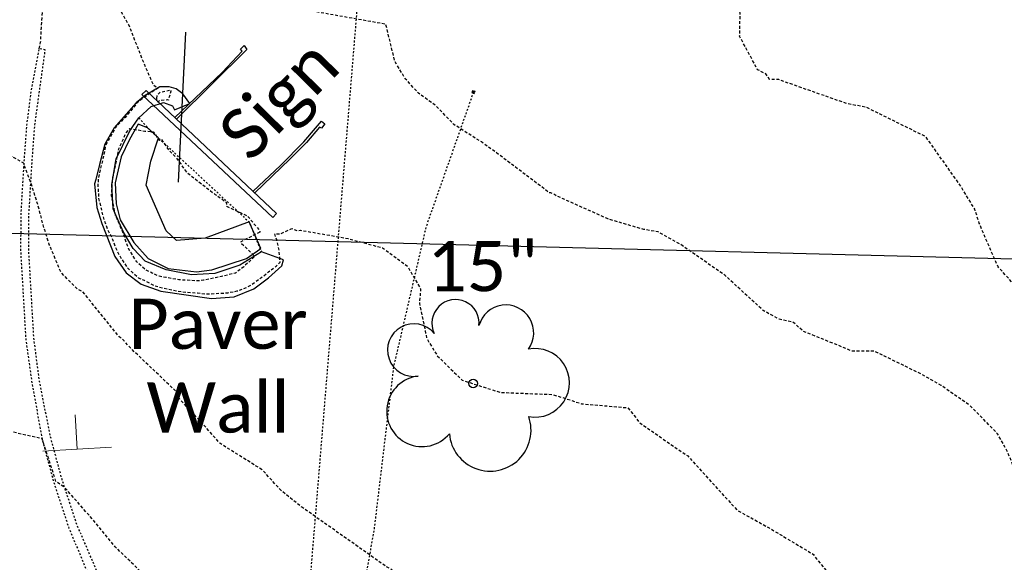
# Model space of a CAD drawing. Header units: feet. Extents: x 2262913 to 2469997, y 259999 to 435293.
# Tile 9 of 147: x 2465194 to 2465249, y 263637 to 263667. Entities that reach past the tile are written whole.
import ezdxf
from ezdxf.enums import TextEntityAlignment as Align

# ---------------------------------------------------------------- set-up
doc = ezdxf.new("R2010")
doc.units = ezdxf.units.FT
doc.header["$MEASUREMENT"] = 0
for name, pattern in [('2', [0.1, 0.06, -0.04]), ('OhDOT_USTN1', [0.054999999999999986, 0.014, -0.04099999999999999]), ('OhDOT_USTN3', [0.22, 0.165, -0.055]), ('OhDOT_USTN5', [0.11, 0.055, -0.055]), ('rowex', [0]), ('shrubrt', [0])]:
    doc.linetypes.add(name, pattern=pattern)
doc.layers.add('0_View_Frame_Border', color=7, linetype='Continuous', plot=False)
for name, color, linetype in [('CM_X_Wall', 254, 'Continuous'), ('DR_X_Storm_Sewer', 151, 'OhDOT_USTN5'), ('DT_X_Contour_Major', 132, 'OhDOT_USTN3'), ('DT_X_Contour_Minor', 136, 'OhDOT_USTN3'), ('PV_X_Curb', 120, 'OhDOT_USTN1'), ('PV_X_EOP', 7, 'OhDOT_USTN3'), ('RW_X_Fee_RW', 6, 'rowex'), ('SN_X_Private', 40, 'Continuous'), ('SN_X_Public', 3, 'Continuous'), ('SN_X_Text', 7, 'Continuous'), ('TX_X_20', 7, 'Continuous'), ('UT_X_Gas_Cells', 2, 'Continuous'), ('UT_X_Gas_Service_Line', 2, '2'), ('VG_X_Cells', 3, 'Continuous'), ('VG_X_Flower_Bed', 3, 'OhDOT_USTN1'), ('VG_X_Shrub_Line_Rt', 3, 'shrubrt'), ('VG_X_Text', 7, 'Continuous')]:
    doc.layers.add(name, color=color, linetype=linetype)
doc.styles.add('Straight Normal (0.14) Font 30', font='calibri.ttf', dxfattribs={"height": 0.14})
doc.styles.add('Straight-Normal', font='calibri.ttf', dxfattribs={"height": 0.14})
picture_1 = doc.add_image_def('image1.tif', size_in_pixel=(5000, 5000))

# ---------------------------------------------------------------- blocks, each defined once
blk = doc.blocks.new('TREE')
at = {"linetype": 'Continuous'}
blk.add_circle((0, 0), 0.012, dxfattribs=at)
for centre, radius, start, end in [((-0.04918672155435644, 0.1683766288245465), 0.06583849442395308, 354.0046972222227, 205.9741166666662), ((0.09130802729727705, 0.1414521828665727), 0.07764901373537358, 323.8299555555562, 165.0376027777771), ((-0.1654724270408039, 0.09320178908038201), 0.07353570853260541, 39.06254444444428, 279.5412388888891), ((0.173012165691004, 0.001797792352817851), 0.09573570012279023, 259.1453111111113, 101.459613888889), ((-0.1426726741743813, -0.07743288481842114), 0.09868828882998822, 96.17219444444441, 320.5737111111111), ((0.04731863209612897, -0.1302604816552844), 0.1141857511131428, 184.9475722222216, 19.45715277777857)]:
    blk.add_arc(centre, radius, start, end, dxfattribs=at)
blk = doc.blocks.new('SGN1P_anno')
at = {"layer": 'SN_X_Public', "color": 3, "linetype": 'Continuous', "lineweight": 0}
for p, q in [((0, 0.96), (0, -0.96)), ((0, 0), (-0.96, 0))]:
    blk.add_line(p, q, dxfattribs=at)
blk = doc.blocks.new('GM')
at = {"layer": 'UT_X_Gas_Cells', "color": 2, "linetype": 'Continuous', "lineweight": 0, "flags": 128}
for points in [[(-0.02, 0.075), (-0.075, 0.075), (-0.075, 0.02)], [(0.02664009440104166, 0.02727905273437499), (0.02592598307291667, 0.03082763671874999), (0.02380562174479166, 0.03436523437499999), (0.02025703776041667, 0.03791381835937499), (0.01530220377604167, 0.04216552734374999), (0.01175361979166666, 0.04358276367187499), (0.008919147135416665, 0.04428588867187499), (0.004667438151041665, 0.04499999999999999), (-0.003835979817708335, 0.04499999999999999), (-0.007373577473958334, 0.04428588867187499), (-0.009504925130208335, 0.04358276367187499), (-0.01233939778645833, 0.04216552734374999), (-0.01800834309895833, 0.03791381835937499), (-0.02154594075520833, 0.03294799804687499), (-0.02367728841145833, 0.02727905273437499), (-0.02509452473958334, 0.01948974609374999), (-0.02651176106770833, 0.00815185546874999), (-0.02651176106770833, -0.006734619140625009), (-0.02579764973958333, -0.01877563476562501), (-0.02296317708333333, -0.02799316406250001), (-0.01871146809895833, -0.03649658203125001), (-0.01517387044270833, -0.03933105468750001), (-0.01092216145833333, -0.04216552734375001), (-0.003121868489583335, -0.04500000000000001), (0.004667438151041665, -0.04500000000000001), (0.01246773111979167, -0.04358276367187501), (0.01530220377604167, -0.04216552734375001), (0.01813667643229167, -0.04074829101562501), (0.02097114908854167, -0.03791381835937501), (0.02380562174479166, -0.03366210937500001), (0.02664009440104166, -0.02727905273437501), (0.02664009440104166, -0.009569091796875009), (0.01175361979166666, -0.009569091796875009)], [(0.075, 0.02), (0.075, 0.075), (0.02, 0.075)], [(-0.075, -0.02), (-0.075, -0.075), (-0.02, -0.075)], [(0.02, -0.075), (0.075, -0.075), (0.075, -0.02)]]:
    blk.add_lwpolyline(points, dxfattribs=at)
at = {"layer": 'UT_X_Gas_Cells', "color": 2, "linetype": 'Continuous', "lineweight": 0}
blk.add_circle((0, 0), 0.0675, dxfattribs=at)

msp = doc.modelspace()

# ---------------------------------------------------------------- linework, layer by layer
at = {"layer": 'CM_X_Wall', "flags": 128}
msp.add_lwpolyline([(2465203.02, 263662.15), (2465203.87, 263662.5), (2465203.49, 263663.05), (2465203.11, 263663.32), (2465202.72, 263663.44), (2465202.21, 263663.44), (2465201.38, 263662.94), (2465200.88, 263662.54), (2465199.65, 263661.15), (2465199.13, 263660.24), (2465198.84, 263659.1), (2465198.63, 263658.27), (2465198.56, 263658.02), (2465198.69, 263656.7), (2465198.96, 263655.81), (2465199.69, 263653.97), (2465200.32, 263653.05), (2465201.16, 263652.42), (2465202.26, 263652.04), (2465205.09, 263651.63), (2465206.36, 263651.71), (2465207.44, 263652.17), (2465208.27, 263652.77), (2465209.01, 263653.45), (2465209.1, 263653.78), (2465207.87, 263654.22), (2465206.66, 263653.48), (2465205.27, 263653.02), (2465203.97, 263652.95), (2465202.55, 263653.22), (2465201.39, 263653.7), (2465200.72, 263654.41), (2465200.17, 263655.32), (2465199.69, 263656.4), (2465199.59, 263656.62), (2465199.53, 263657.98), (2465199.77, 263659.42), (2465200.53, 263660.97), (2465201.03, 263661.7), (2465201.72, 263662.33), (2465202.41, 263662.55), (2465202.91, 263662.38)], close=True, dxfattribs=at)
at = {"layer": 'DR_X_Storm_Sewer', "flags": 128}
msp.add_lwpolyline([(2465216.350362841, 263706.0785921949), (2465209.381382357, 263621.305809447)], dxfattribs=at)
at = {"layer": 'DT_X_Contour_Major', "flags": 128}
msp.add_lwpolyline([(2465435.431827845, 263524.8226923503), (2465433.165520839, 263525.2433141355), (2465432.98209651, 263525.5896723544), (2465430.952031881, 263526.3869746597), (2465430.863161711, 263526.3870187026), (2465426.403481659, 263529.6794840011), (2465423.666706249, 263531.2810843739), (2465420.85776845, 263533.0131871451), (2465418.51985137, 263534.5767888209), (2465417.454542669, 263535.360683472), (2465415.765605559, 263537.1334477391), (2465414.925451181, 263538.35479023), (2465414.917649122, 263539.9443548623), (2465410.938868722, 263549.9890295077), (2465410.718347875, 263550.3112247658), (2465410.696416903, 263550.3853399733), (2465411.382660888, 263551.9501904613), (2465415.104667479, 263560.0319357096), (2465416.330650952, 263560.7131977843), (2465419.379422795, 263562.3638185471), (2465420.238694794, 263563.4653046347), (2465422.343792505, 263564.2165854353), (2465426.323998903, 263566.3927486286), (2465428.777168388, 263567.5620217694), (2465429.584407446, 263568.010257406), (2465442.833054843, 263570.8358458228), (2465446.070876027, 263571.5195452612), (2465446.163195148, 263571.5226539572), (2465446.232699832, 263571.5292896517), (2465446.507810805, 263571.5867810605), (2465453.950952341, 263572.8847827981), (2465457.341675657, 263573.2203547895), (2465462.500380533, 263574.1817797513), (2465458.980536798, 263574.7157348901), (2465451.106065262, 263575.9430020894), (2465447.860007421, 263576.402892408), (2465441.203693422, 263577.3371372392), (2465435.689419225, 263578.1419120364), (2465427.705033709, 263579.2440214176), (2465425.785067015, 263579.5104041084), (2465419.374773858, 263580.5068376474), (2465418.637371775, 263581.0109498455), (2465416.650487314, 263581.8101726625), (2465416.222151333, 263581.9610488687), (2465415.522886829, 263582.3578002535), (2465414.172810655, 263582.9111412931), (2465410.049898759, 263584.5860506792), (2465408.138925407, 263585.2441289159), (2465407.751993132, 263585.7334186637), (2465408.050390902, 263586.4008399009), (2465408.721577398, 263587.3445701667), (2465409.944436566, 263587.9414211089), (2465410.897316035, 263589.3163578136), (2465409.165061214, 263589.6311109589), (2465409.052960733, 263589.6275212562), (2465409.037784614, 263589.6350982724), (2465406.110322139, 263590.1818674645), (2465406.034006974, 263590.1927809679), (2465403.152102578, 263590.6843790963), (2465402.895518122, 263590.863797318), (2465400.287954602, 263591.2924323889), (2465399.909124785, 263591.3274906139), (2465397.362959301, 263591.7184223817), (2465396.674101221, 263591.888836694), (2465394.703156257, 263592.2270059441), (2465392.573058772, 263592.6876669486), (2465391.756815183, 263592.560905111), (2465391.618171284, 263592.5904066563), (2465388.835824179, 263593.0633396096), (2465386.11022493, 263593.5390104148), (2465385.816705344, 263593.5787822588), (2465385.265669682, 263593.7503648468), (2465382.859630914, 263594.1426196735), (2465380.507300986, 263594.513616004), (2465379.890766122, 263594.7443235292), (2465377.844589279, 263595.1368827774), (2465376.92404455, 263595.2424077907), (2465375.71038432, 263595.7059774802), (2465374.285381, 263595.9815416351), (2465372.972926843, 263596.2062402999), (2465370.984878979, 263595.9513208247), (2465368.343879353, 263596.4067360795), (2465368.002611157, 263596.5012158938), (2465365.423756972, 263596.94740373), (2465365.018884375, 263597.0698215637), (2465363.954669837, 263597.4563180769), (2465361.833883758, 263597.7339500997), (2465360.459681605, 263598.1121798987), (2465358.843460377, 263598.4304195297), (2465357.307898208, 263598.7448833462), (2465356.137439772, 263598.9366826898), (2465353.901336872, 263599.2017882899), (2465352.975364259, 263599.3592113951), (2465352.117019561, 263599.4940651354), (2465349.822202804, 263599.5186981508), (2465347.402192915, 263599.8827846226), (2465346.846932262, 263599.9468646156), (2465345.514660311, 263600.6164377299), (2465343.924605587, 263600.8833236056), (2465342.417331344, 263601.1431641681), (2465340.873892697, 263601.8124877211), (2465339.942906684, 263601.9852711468), (2465338.115189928, 263602.6098993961), (2465337.743089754, 263602.6743943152), (2465336.752471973, 263603.0510493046), (2465335.05864159, 263603.3232595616), (2465332.390755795, 263603.6528734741), (2465332.074618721, 263603.7492167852), (2465329.555699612, 263604.1171609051), (2465329.149259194, 263604.2259465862), (2465328.41527061, 263604.4367784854), (2465325.938488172, 263603.8957717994), (2465323.989567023, 263604.18362895), (2465323.006803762, 263604.4902639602), (2465320.062084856, 263605.9528734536), (2465319.949704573, 263605.9723388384), (2465319.55482891, 263606.121133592), (2465317.746450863, 263606.6179699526), (2465317.42314257, 263606.5579030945), (2465317.224842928, 263606.5858765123), (2465314.279620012, 263606.2262568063), (2465314.19486461, 263606.2066700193), (2465311.024644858, 263606.6871130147), (2465310.665508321, 263606.6894237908), (2465307.988180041, 263607.146627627), (2465307.355690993, 263607.2892749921), (2465304.887645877, 263606.7572187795), (2465302.881241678, 263607.0610856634), (2465302.106995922, 263607.3341165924), (2465300.276807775, 263607.6845936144), (2465298.842068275, 263608.031266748), (2465297.126841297, 263608.3902220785), (2465296.107556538, 263608.7471710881), (2465293.4928408, 263609.3691683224), (2465293.168210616, 263609.4025095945), (2465290.700704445, 263609.5731705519), (2465290.448346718, 263609.6682177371), (2465287.431577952, 263610.2282027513), (2465286.956993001, 263610.3606649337), (2465281.124415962, 263612.1167974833), (2465281.068644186, 263612.1351163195), (2465281.037273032, 263612.1469360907), (2465280.935069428, 263612.18708465), (2465278.066683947, 263613.0381051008), (2465276.480432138, 263613.5361285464), (2465274.897267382, 263614.0420406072), (2465273.946999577, 263614.3129781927), (2465272.327270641, 263615.1794857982), (2465271.612433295, 263615.5333925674), (2465269.807052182, 263616.5023847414), (2465268.371668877, 263617.9904642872), (2465268.082945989, 263618.1635928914), (2465267.836190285, 263618.4357652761), (2465266.588233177, 263619.2521458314), (2465265.590217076, 263620.2016919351), (2465263.792805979, 263621.32796803), (2465263.217705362, 263621.709572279), (2465262.658717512, 263622.479396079), (2465261.371004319, 263623.1965459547), (2465260.776820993, 263623.8241648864), (2465260.567828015, 263623.9324554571), (2465259.496719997, 263626.8480344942), (2465257.938024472, 263629.5165589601), (2465257.19634295, 263630.8051804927), (2465256.458539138, 263631.9356797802), (2465255.522870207, 263632.9331783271), (2465254.889926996, 263633.8034426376), (2465253.442003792, 263636.1121301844), (2465253.155005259, 263636.4732810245), (2465252.900129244, 263636.7617832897), (2465251.021484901, 263639.6878228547), (2465250.717618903, 263640.1725404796), (2465250.662279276, 263640.3324392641), (2465249.480544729, 263643.1420777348), (2465248.961901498, 263644.0743832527), (2465247.425650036, 263645.6444701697), (2465245.815989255, 263646.7692901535), (2465244.776882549, 263647.3656169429), (2465242.266862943, 263648.5953846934), (2465242.133616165, 263648.6574026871), (2465242.078960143, 263648.6874559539), (2465240.850057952, 263648.6789337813), (2465240.085831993, 263649.0023937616), (2465238.122242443, 263649.7879273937), (2465237.537994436, 263650.3034635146), (2465236.767439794, 263650.4624188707), (2465235.879849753, 263650.9520305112), (2465233.736977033, 263652.9203392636), (2465231.274835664, 263654.6359931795), (2465230.011719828, 263655.3370731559), (2465229.212143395, 263655.4725589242), (2465227.22030555, 263656.0601792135), (2465224.300533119, 263657.3690617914), (2465224.179904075, 263657.4510246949), (2465224.020278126, 263657.5115409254), (2465223.946086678, 263657.5131582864), (2465223.441126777, 263657.9058626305), (2465220.890558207, 263659.826683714), (2465220.146499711, 263660.3580431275), (2465218.619721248, 263661.3287972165), (2465217.596141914, 263662.3911290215), (2465216.645499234, 263663.0699414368), (2465215.90435853, 263663.8865361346), (2465215.323984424, 263664.8393672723), (2465214.81498135, 263666.9245404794), (2465210.538060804, 263667.682587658), (2465210.834351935, 263668.6800419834), (2465209.026224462, 263669.5082879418), (2465208.661271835, 263670.0299007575), (2465208.029482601, 263672.0073430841), (2465207.792906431, 263673.6437742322), (2465208.611702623, 263676.7447905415), (2465208.645367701, 263676.8106948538), (2465208.633902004, 263676.9143466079), (2465208.971393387, 263678.5305202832), (2465208.529765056, 263679.6953788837), (2465205.724591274, 263684.6595933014), (2465205.425063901, 263685.1155244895), (2465204.587605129, 263686.8138202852), (2465203.035534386, 263687.815742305), (2465201.915482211, 263687.8882669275), (2465201.429026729, 263686.8442384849), (2465197.47596067, 263688.186339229), (2465197.223986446, 263688.2237960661), (2465197.199552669, 263688.235895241), (2465197.020555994, 263688.3019441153), (2465196.23190237, 263688.2789405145), (2465191.784587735, 263690.1948163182), (2465189.002176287, 263691.0109888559), (2465188.373786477, 263691.2035260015), (2465188.151828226, 263691.3399580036), (2465187.06111795, 263692.0742105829), (2465178.49409725, 263697.6143233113), (2465176.575873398, 263698.8115054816), (2465176.549895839, 263698.825929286), (2465175.399729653, 263698.9052655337), (2465173.225590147, 263699.985202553), (2465171.03496107, 263698.3936546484), (2465168.778555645, 263696.724508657), (2465167.604603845, 263695.587902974), (2465164.491999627, 263695.8952548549), (2465163.26717262, 263695.9124419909), (2465163.182267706, 263696.6316528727), (2465163.165642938, 263696.9377829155), (2465163.038891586, 263700.3987893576), (2465162.521092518, 263702.5188218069), (2465162.444105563, 263703.2768806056), (2465162.027877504, 263704.8432563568), (2465161.781453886, 263705.9620201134), (2465162.958631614, 263706.3188480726), (2465165.198076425, 263706.4860552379), (2465171.138445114, 263707.3640101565)], dxfattribs=at)
msp.add_lwpolyline([(2465202.041561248, 263662.7762822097), (2465202.04998534, 263662.9517129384), (2465202.209577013, 263663.1237771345), (2465202.404635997, 263663.1702308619), (2465202.411560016, 263663.172068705), (2465202.788190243, 263663.2517888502), (2465202.798283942, 263663.2509180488), (2465202.830060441, 263663.2326586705), (2465202.808436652, 263663.1967839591), (2465202.683710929, 263662.6888018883), (2465202.64623329, 263662.7068296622), (2465202.625280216, 263662.7028921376), (2465202.205990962, 263662.6667293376), (2465202.191542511, 263662.6584518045), (2465202.027777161, 263662.5642605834), (2465202.041561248, 263662.7762822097)], close=True, dxfattribs=at)
at = {"layer": 'DT_X_Contour_Minor', "flags": 128}
for points in [[(2465157.319034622, 263706.5398633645), (2465157.330791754, 263706.5095284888), (2465158.018650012, 263703.3585428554), (2465158.040649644, 263701.1779703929), (2465158.120370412, 263700.3542872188), (2465158.238916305, 263698.2249749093), (2465158.288506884, 263697.224712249), (2465158.621469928, 263695.4910993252), (2465158.779242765, 263694.1630350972), (2465160.046396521, 263688.3450698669), (2465160.107002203, 263688.1278527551), (2465160.122114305, 263688.0655771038), (2465160.131764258, 263688.0155353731), (2465160.275482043, 263687.4924777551), (2465160.845706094, 263685.7237234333), (2465161.856105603, 263683.9602336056), (2465163.18570217, 263683.1912171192), (2465165.244054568, 263682.8169666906), (2465167.641330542, 263684.4923529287), (2465167.64368837, 263684.4921600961), (2465170.997018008, 263686.0537489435), (2465171.050998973, 263686.0211383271), (2465174.951431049, 263683.8727225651), (2465175.701794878, 263683.3151301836), (2465180.744793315, 263680.7452588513), (2465188.746161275, 263677.1933727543), (2465192.953980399, 263675.2809529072), (2465195.718343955, 263674.4075086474), (2465197.020199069, 263674.0196655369), (2465198.21546325, 263674.2312901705), (2465198.278366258, 263671.0166575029), (2465198.330768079, 263670.8407398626), (2465198.750939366, 263669.8691655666), (2465199.372216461, 263668.7342836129), (2465199.936703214, 263667.7931237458), (2465200.452872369, 263666.9039909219), (2465201.208613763, 263664.992728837), (2465201.818396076, 263663.5608881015), (2465202.101478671, 263663.3577239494), (2465201.523463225, 263662.9896391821), (2465201.449603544, 263662.9339380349), (2465200.941613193, 263662.5475297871), (2465200.55018301, 263662.0501652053), (2465200.416231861, 263661.9158474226), (2465200.260387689, 263661.7249451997), (2465199.699886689, 263661.1523314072), (2465199.575307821, 263660.8650980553), (2465199.170253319, 263660.1685395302), (2465199.054589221, 263659.5679641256), (2465198.753765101, 263658.2729820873), (2465198.74833137, 263657.8352103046), (2465198.787233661, 263657.1997180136), (2465198.921869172, 263656.645266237), (2465199.085874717, 263655.9792621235), (2465199.291212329, 263655.4697057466), (2465199.519569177, 263655.009540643), (2465199.725004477, 263654.4896095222), (2465199.91584188, 263654.06672299), (2465200.39791956, 263653.3311992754), (2465200.621614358, 263653.1226715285), (2465200.995764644, 263652.7849424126), (2465201.330068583, 263652.6377761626), (2465201.909751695, 263652.3361817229), (2465202.410283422, 263652.2048393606), (2465203.199710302, 263652.0350625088), (2465203.667471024, 263651.9838581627), (2465204.30600625, 263651.9387224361), (2465204.787060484, 263651.8817293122), (2465205.291875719, 263651.8988749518), (2465206.011377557, 263651.9455643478), (2465206.523790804, 263652.0461856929), (2465207.08974336, 263652.2594172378), (2465207.333419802, 263652.40745419), (2465207.889685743, 263652.8087733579), (2465208.164862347, 263653.0211535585), (2465208.271628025, 263653.1113799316), (2465208.698358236, 263653.4322531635), (2465208.916952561, 263653.6519088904), (2465208.863122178, 263654.2746554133), (2465208.72705546, 263654.8935705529), (2465208.612900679, 263655.2323789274), (2465208.922725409, 263655.2224916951), (2465209.578229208, 263655.5268180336), (2465209.872816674, 263655.4035017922), (2465210.049337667, 263655.4360366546), (2465212.713511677, 263654.9652973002), (2465214.638136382, 263654.4510388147), (2465216.033269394, 263653.415211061), (2465216.755090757, 263652.1635209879), (2465216.692163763, 263651.3502488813), (2465217.095916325, 263649.4044856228), (2465217.686917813, 263648.4285160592), (2465219.083890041, 263647.0658918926), (2465221.221914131, 263646.3835815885), (2465224.09268747, 263646.2697398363), (2465224.605898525, 263646.1216020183), (2465225.729596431, 263645.750867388), (2465228.325382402, 263645.5263681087), (2465228.9964586, 263644.6772605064), (2465231.669508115, 263642.8361483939), (2465234.412473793, 263639.8241565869), (2465236.21646427, 263638.820185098), (2465238.685082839, 263637.3440257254), (2465238.862571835, 263637.0908522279), (2465239.221281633, 263636.6486914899), (2465241.73303494, 263633.8095036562), (2465243.369945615, 263632.3059294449), (2465244.793262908, 263630.9719350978), (2465245.198305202, 263630.6672613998), (2465246.950496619, 263628.9930084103), (2465247.918193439, 263628.1393698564), (2465250.417394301, 263626.7877439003), (2465251.046740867, 263626.3100121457), (2465251.715172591, 263625.6580562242), (2465252.773905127, 263624.888275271), (2465253.38880874, 263624.5071160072), (2465253.704479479, 263624.4301500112), (2465254.986629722, 263623.0466484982), (2465256.611562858, 263621.8733238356), (2465256.909977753, 263621.4981526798), (2465258.370745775, 263619.9419190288), (2465259.833727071, 263619.3155335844), (2465262.05164533, 263618.3169613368), (2465262.526700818, 263618.0302213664), (2465262.814401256, 263617.9284649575), (2465264.42128886, 263617.0087336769), (2465265.729419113, 263616.370465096), (2465266.187626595, 263615.8650606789), (2465267.087586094, 263615.325412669), (2465267.942152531, 263614.6489318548), (2465268.247766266, 263614.5127934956), (2465270.311845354, 263613.6334697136), (2465271.784849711, 263612.7860549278), (2465272.223871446, 263612.5511911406), (2465273.739465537, 263612.1190693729), (2465274.808465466, 263611.7583724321), (2465275.119323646, 263611.6994635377), (2465277.243755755, 263610.9825920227), (2465278.127981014, 263610.8215717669), (2465279.832859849, 263610.3308714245), (2465281.105002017, 263610.1060206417), (2465282.420288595, 263609.8951016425), (2465286.335166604, 263608.7132354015), (2465286.89297613, 263608.6376084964), (2465289.317931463, 263608.2460021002), (2465290.351529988, 263608.0245819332), (2465291.540213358, 263607.7798369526), (2465293.130759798, 263607.6518390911), (2465294.493906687, 263607.4005586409), (2465296.068016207, 263607.0261042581), (2465296.555287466, 263606.8554640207), (2465298.930305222, 263606.3584305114), (2465299.566530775, 263606.204700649), (2465302.026288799, 263605.7336623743), (2465302.34708494, 263605.6205364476), (2465304.917668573, 263605.2312254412), (2465307.474579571, 263605.7824391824), (2465307.96692742, 263605.6787820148), (2465309.558806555, 263605.0042897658), (2465310.924487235, 263604.7422636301), (2465312.407925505, 263604.4885430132), (2465314.007651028, 263604.0868616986), (2465315.93684316, 263603.708466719), (2465317.051747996, 263603.9155318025), (2465318.900829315, 263603.5854675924), (2465319.820177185, 263603.2390442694), (2465322.196119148, 263602.8275074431), (2465323.012370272, 263602.4220844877), (2465323.284783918, 263602.3370878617), (2465325.975169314, 263601.9397158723), (2465327.724006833, 263602.3217166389), (2465329.040417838, 263602.0642730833), (2465330.145172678, 263601.6838350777), (2465331.990748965, 263601.3494292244), (2465332.731582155, 263601.1126945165), (2465334.942174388, 263600.7152144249), (2465335.424733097, 263600.5317348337), (2465337.91807608, 263600.099571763), (2465338.188987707, 263600.0069868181), (2465340.858652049, 263599.5115188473), (2465341.005508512, 263599.4478334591), (2465343.834443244, 263598.960150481), (2465346.201582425, 263598.5628333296), (2465346.268951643, 263597.9364346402), (2465345.873709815, 263594.5717349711), (2465346.252442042, 263594.3358474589), (2465348.408519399, 263593.4651904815), (2465349.55734891, 263592.7777230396), (2465353.6394843, 263590.2900488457), (2465354.939699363, 263589.7041590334), (2465355.43128082, 263589.6291103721), (2465355.652159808, 263589.5960501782), (2465355.676807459, 263589.5925042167), (2465356.513118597, 263589.4983538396), (2465358.548470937, 263589.1985432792), (2465366.405575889, 263588.0468238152), (2465372.719719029, 263587.1337771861), (2465376.301060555, 263586.6164277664), (2465384.481467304, 263585.3961161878), (2465378.290397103, 263583.5427088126), (2465375.542237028, 263583.009247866), (2465367.79590143, 263580.2558042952), (2465366.907395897, 263580.2124078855), (2465365.312663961, 263579.6070691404), (2465363.918267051, 263578.8035676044), (2465359.774921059, 263577.4185858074), (2465359.313170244, 263577.1086823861), (2465358.787500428, 263576.6279814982), (2465350.688508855, 263569.7327110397), (2465348.99710913, 263568.4082400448), (2465345.737296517, 263561.7881616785), (2465345.088772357, 263560.5138978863), (2465345.064463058, 263559.3940874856), (2465345.901742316, 263557.9701434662), (2465346.584105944, 263557.1619496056), (2465350.624362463, 263548.7928505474), (2465351.361596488, 263547.3515640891), (2465354.555171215, 263544.6904963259), (2465356.267680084, 263542.3401658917), (2465359.337920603, 263540.6513009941), (2465362.171269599, 263538.4119856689), (2465365.04027449, 263535.943085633), (2465365.947287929, 263535.3833528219)], [(2465309.272868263, 263543.9094349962), (2465309.115221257, 263544.0039001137), (2465307.577618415, 263544.3817841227), (2465307.21281541, 263544.7736745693), (2465302.202355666, 263550.1856638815), (2465298.066849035, 263553.3963550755), (2465297.623146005, 263553.7317264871), (2465297.54005775, 263554.0993257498), (2465294.646988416, 263561.1747979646), (2465291.741096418, 263568.0434450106), (2465294.159987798, 263576.3189911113), (2465294.070850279, 263576.6860751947), (2465295.501365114, 263578.1500772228), (2465298.277636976, 263580.4282441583), (2465300.896723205, 263581.8408025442), (2465303.917146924, 263583.4111282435), (2465305.695725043, 263584.735850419), (2465307.283146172, 263585.4917579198), (2465310.280799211, 263586.9311722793), (2465311.087387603, 263587.3667039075), (2465312.253737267, 263587.9470709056), (2465322.862617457, 263594.195255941), (2465316.660943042, 263595.121197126), (2465313.289699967, 263595.6113334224), (2465309.046678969, 263596.2336419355), (2465306.295362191, 263596.6405502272), (2465300.665249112, 263597.4761251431), (2465299.358959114, 263598.0578025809), (2465299.269625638, 263598.1035503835), (2465299.237618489, 263598.110718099), (2465299.199567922, 263598.1212833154), (2465299.123024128, 263598.1587940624), (2465293.182261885, 263600.7700313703), (2465291.8749241, 263601.4529443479), (2465289.495860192, 263601.9306973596), (2465288.838345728, 263602.4386885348), (2465289.675734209, 263603.3829716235), (2465291.689719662, 263603.3874000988), (2465292.638954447, 263605.93456865), (2465290.117574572, 263606.4537103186), (2465287.534621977, 263607.0070371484), (2465287.081643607, 263607.0801886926), (2465284.54129183, 263607.4246054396), (2465283.847109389, 263607.6341728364), (2465281.169629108, 263608.0635328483), (2465278.579976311, 263608.5212532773), (2465278.19611644, 263608.6317363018), (2465275.757865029, 263609.0757497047), (2465275.214043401, 263609.2592576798), (2465273.00229, 263609.6783939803), (2465272.124233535, 263609.9746636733), (2465270.282114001, 263610.3801552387), (2465268.592984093, 263610.7004397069), (2465267.005940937, 263611.3765401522), (2465265.908737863, 263611.8652990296), (2465265.415989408, 263611.9739940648), (2465263.043749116, 263613.1153329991), (2465261.773509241, 263613.3268953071), (2465260.04132086, 263614.0522494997), (2465259.285004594, 263614.2893735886), (2465256.999106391, 263615.1561128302), (2465256.747679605, 263615.2123954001), (2465255.84538089, 263615.5213701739), (2465254.511219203, 263616.0510484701), (2465254.043253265, 263616.3177288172), (2465252.474404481, 263616.7449131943), (2465251.252597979, 263617.0481909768), (2465249.665118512, 263617.0055814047), (2465248.126207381, 263617.2967481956), (2465247.158538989, 263617.5232232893), (2465245.098172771, 263618.0317499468), (2465244.044982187, 263618.4381147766), (2465242.629705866, 263619.2171854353), (2465241.987087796, 263619.5476158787), (2465240.340401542, 263620.2111749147), (2465238.773314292, 263621.4574829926), (2465238.557084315, 263621.5615672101), (2465238.174684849, 263621.8377363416), (2465236.825595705, 263622.9925088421), (2465235.594653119, 263624.6278650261), (2465235.541626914, 263624.6717246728), (2465235.328988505, 263624.7638001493), (2465233.420233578, 263625.386823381), (2465231.212008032, 263625.8537807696), (2465230.755767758, 263626.1312358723), (2465228.01180441, 263628.3339897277), (2465226.09155024, 263629.4204886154), (2465223.967266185, 263630.4108278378), (2465221.839350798, 263631.6304295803), (2465219.635244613, 263633.5715374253), (2465218.528232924, 263634.2418734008), (2465215.321306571, 263636.3455942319), (2465215.036035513, 263636.5542667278), (2465214.836838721, 263636.6606144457), (2465213.080295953, 263637.9069844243), (2465210.127787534, 263639.9802356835), (2465208.974068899, 263640.902692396), (2465207.93304074, 263642.05043448), (2465205.553784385, 263643.544443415), (2465204.64524975, 263644.5791605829), (2465203.340559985, 263645.9688709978), (2465203.105534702, 263646.4398991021), (2465200.561812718, 263648.8619151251), (2465200.203732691, 263649.2573596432), (2465200.078986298, 263649.3835351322), (2465199.931167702, 263649.4864822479), (2465197.906751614, 263651.994703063), (2465197.614237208, 263652.1431979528), (2465197.419438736, 263652.3139495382), (2465196.676501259, 263653.0917884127), (2465196.032465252, 263654.628786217), (2465195.6879163, 263655.7361932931), (2465195.414262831, 263656.7899506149), (2465195.002474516, 263658.0848662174), (2465194.610650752, 263659.1538745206), (2465194.576190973, 263659.1865233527), (2465193.575316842, 263659.7474791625), (2465186.05729169, 263664.0692231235), (2465185.577291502, 263664.2431138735), (2465185.430826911, 263664.2890438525), (2465184.673753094, 263664.5979412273), (2465181.579410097, 263665.7975483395), (2465179.125401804, 263666.9267942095), (2465178.997892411, 263667.0105224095), (2465173.825866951, 263669.9994811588), (2465171.292364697, 263671.4222021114), (2465168.567452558, 263672.8783159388), (2465165.983027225, 263674.192725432), (2465165.699169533, 263673.4823173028), (2465165.465751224, 263672.8293862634), (2465164.799170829, 263671.1027177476), (2465164.630081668, 263671.1154821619), (2465164.478767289, 263671.1275273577), (2465163.406695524, 263672.3793992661), (2465162.911803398, 263673.2335621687), (2465160.461285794, 263674.2113012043), (2465158.720253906, 263677.7594427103), (2465158.207528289, 263678.677242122), (2465157.288797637, 263681.9338222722), (2465156.734426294, 263683.5301653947), (2465156.446925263, 263684.5765188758), (2465156.147726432, 263686.1280732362), (2465155.973469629, 263686.8461702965), (2465155.669462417, 263688.116847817), (2465154.906860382, 263690.5726869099), (2465154.740000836, 263691.1525884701), (2465154.695885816, 263691.4922060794), (2465154.259304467, 263692.9036349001), (2465153.933267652, 263694.2472646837), (2465153.908766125, 263694.540220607), (2465154.054377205, 263697.2756056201), (2465153.923451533, 263699.9264098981), (2465153.591699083, 263700.9018910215), (2465152.524830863, 263701.0441387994)], [(2465256.035459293, 263551.9189067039), (2465255.981167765, 263551.9651119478), (2465254.89020783, 263552.359105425), (2465253.471170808, 263554.7982645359), (2465250.221906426, 263557.3399932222), (2465248.606367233, 263561.587537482), (2465247.54326025, 263562.3487123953), (2465247.632251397, 263562.8330241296), (2465246.747698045, 263563.9378313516), (2465244.92646283, 263570.9416009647), (2465244.805270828, 263574.3871245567), (2465245.390680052, 263577.3328992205), (2465245.017205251, 263579.3871253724), (2465245.197110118, 263583.4312893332), (2465245.259876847, 263583.5128649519), (2465247.051748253, 263584.0565437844), (2465247.112652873, 263584.2396222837), (2465248.34520534, 263585.2987811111), (2465255.208849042, 263592.4182815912), (2465256.889276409, 263593.5651702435), (2465263.579750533, 263598.029395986), (2465265.452415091, 263599.1422907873), (2465270.130836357, 263601.7427095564), (2465262.333465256, 263602.9044714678), (2465258.826388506, 263603.4329232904), (2465254.142555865, 263604.1823995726), (2465253.973335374, 263604.2683891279), (2465253.667811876, 263604.6014546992), (2465252.887402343, 263604.9711653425), (2465252.652807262, 263605.066183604), (2465252.412179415, 263605.1898151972), (2465251.483204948, 263606.189588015), (2465249.534585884, 263607.2172658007), (2465247.378160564, 263608.9692521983), (2465245.63915603, 263610.1562504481), (2465244.058497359, 263611.4256449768), (2465242.121225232, 263613.2088546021), (2465242.008524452, 263613.2403215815), (2465241.991386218, 263613.24694696), (2465239.237772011, 263614.0213374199), (2465239.019173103, 263614.0805968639), (2465237.447996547, 263614.4964347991), (2465237.077272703, 263614.6000640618), (2465235.133624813, 263615.4571770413), (2465234.179306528, 263615.761061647), (2465232.267901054, 263616.692650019), (2465230.928765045, 263617.3559664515), (2465229.313195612, 263618.4972559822), (2465227.900604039, 263618.9224962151), (2465226.623166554, 263619.5805786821), (2465225.313684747, 263620.2074972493), (2465225.113901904, 263620.3264708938), (2465223.420523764, 263621.7299323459), (2465222.125825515, 263622.5635204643), (2465220.519395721, 263624.073993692), (2465219.378418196, 263624.8121229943), (2465218.737182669, 263625.383402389), (2465217.546795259, 263626.3126683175), (2465216.233385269, 263627.8079757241), (2465215.652872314, 263628.1013503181), (2465214.347529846, 263629.1602090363), (2465213.172961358, 263629.7516576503), (2465209.123850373, 263632.5878981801), (2465208.933181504, 263632.7121514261), (2465208.801634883, 263632.7625742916), (2465208.01230185, 263633.2016657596), (2465204.732924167, 263633.5900946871), (2465203.479832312, 263633.7960970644), (2465203.44042361, 263633.8412092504), (2465203.399867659, 263633.8781004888), (2465203.257516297, 263634.0160150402), (2465200.926365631, 263636.5866988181), (2465199.701401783, 263637.7759697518), (2465198.495794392, 263639.2519411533), (2465196.892189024, 263641.0725596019), (2465196.404783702, 263641.4138212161), (2465195.635015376, 263643.7984258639), (2465193.552256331, 263644.2662113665), (2465188.462187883, 263646.5784087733), (2465186.410464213, 263647.2912161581), (2465183.354573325, 263648.5397074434), (2465182.354495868, 263649.3331787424), (2465181.341609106, 263649.6225646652), (2465180.086629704, 263650.4757048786), (2465176.214803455, 263652.7948770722), (2465174.65290859, 263653.6071769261), (2465173.208566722, 263654.3426248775), (2465170.247375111, 263656.5072704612), (2465166.310162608, 263659.5387161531), (2465163.522460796, 263661.2673892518), (2465161.758983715, 263662.2176478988), (2465161.430671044, 263661.3981610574), (2465161.004269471, 263660.3867368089), (2465160.907337, 263660.1904384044), (2465158.600291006, 263662.6352052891), (2465158.451111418, 263662.8256904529), (2465158.353230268, 263662.9306266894), (2465158.251563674, 263663.0975953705), (2465156.786735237, 263666.3435005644), (2465156.6196696, 263667.0197793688), (2465156.128409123, 263668.7203818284), (2465155.908815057, 263669.9909194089), (2465155.585132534, 263671.4440083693), (2465155.222319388, 263673.1252011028), (2465155.000715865, 263673.8333904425), (2465154.41841639, 263676.1280733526), (2465154.312398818, 263676.49857505), (2465153.698482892, 263678.3867727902), (2465153.452394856, 263678.9491042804), (2465153.204387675, 263680.1123604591), (2465152.440827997, 263682.3825252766), (2465151.938414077, 263684.4936580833), (2465151.790362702, 263685.1964977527), (2465151.220234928, 263686.9632059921), (2465150.92307289, 263687.7982604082), (2465150.787447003, 263689.7401867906), (2465150.396361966, 263691.013271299), (2465150.224772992, 263693.0735112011), (2465148.010249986, 263695.4921216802)], [(2465531.392190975, 263564.4559532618), (2465530.725342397, 263564.5561099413), (2465528.366242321, 263564.8963284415), (2465519.674780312, 263566.1296092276), (2465518.465812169, 263566.3026213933), (2465517.510182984, 263566.4384899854), (2465513.023242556, 263567.0999931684), (2465512.080985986, 263567.6274260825), (2465509.384732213, 263568.4460068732), (2465508.944225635, 263568.5272961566), (2465508.471984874, 263568.6384889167), (2465507.960010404, 263568.7296468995), (2465500.921472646, 263570.2805941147), (2465499.839385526, 263570.4506475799), (2465498.766774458, 263570.8421388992), (2465497.12175017, 263571.4822749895), (2465495.829396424, 263571.4920174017), (2465491.443498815, 263572.5771931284), (2465489.676437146, 263573.2583298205), (2465489.065896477, 263573.4186208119), (2465486.379778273, 263574.2826100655), (2465484.410177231, 263574.854313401), (2465483.843930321, 263575.6634453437), (2465483.397328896, 263576.2478732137), (2465482.530862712, 263577.7331229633), (2465480.770398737, 263578.8340574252), (2465480.530314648, 263579.1365148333), (2465480.379347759, 263579.5446232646), (2465478.10469485, 263580.0307691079), (2465477.873657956, 263580.0285937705), (2465476.992213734, 263580.2230560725), (2465474.08193612, 263580.6747049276), (2465473.961607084, 263580.7222723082), (2465471.186240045, 263581.150565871), (2465470.929653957, 263581.2432064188), (2465468.308077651, 263581.7412377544), (2465467.874910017, 263581.8159452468), (2465465.431726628, 263582.2926538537), (2465464.801789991, 263582.5868820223), (2465462.787311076, 263583.070694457), (2465461.348027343, 263583.9638915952), (2465460.263532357, 263584.1052472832), (2465458.914278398, 263585.0995016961), (2465458.102113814, 263585.2096462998), (2465458.044634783, 263585.2083753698), (2465453.321069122, 263583.8108899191), (2465453.140182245, 263583.8177303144), (2465452.51128005, 263584.0124957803), (2465450.322925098, 263584.4413085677), (2465448.001918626, 263584.8067241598), (2465447.260687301, 263585.0332797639), (2465445.090063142, 263585.3316294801), (2465444.005770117, 263585.827326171), (2465442.221962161, 263586.0570291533), (2465441.101468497, 263586.212274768), (2465439.465700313, 263586.4936388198), (2465437.962135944, 263586.6323634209), (2465436.478265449, 263586.8895648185), (2465434.862835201, 263587.2241071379), (2465433.789015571, 263587.4162118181), (2465432.828237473, 263587.6012610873), (2465430.010823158, 263587.5546394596), (2465429.579570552, 263587.6424625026), (2465428.363998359, 263587.9506056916), (2465426.311339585, 263588.3116217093), (2465424.338878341, 263588.6122868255), (2465423.221002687, 263588.8308704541), (2465421.436873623, 263589.1180284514), (2465419.961335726, 263589.5787504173), (2465418.661210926, 263589.8336169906), (2465416.398323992, 263590.393539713), (2465415.611109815, 263590.5411192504), (2465412.992250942, 263591.0595323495), (2465412.941391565, 263591.0698029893), (2465412.89631336, 263591.0779937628), (2465409.174373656, 263590.9588091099), (2465408.67049893, 263591.2103798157), (2465406.375726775, 263591.6389799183), (2465405.614283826, 263591.7478705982), (2465403.399113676, 263592.1257365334), (2465401.544645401, 263593.4224846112), (2465401.069711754, 263593.5005548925), (2465398.631256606, 263593.7262179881), (2465398.32720987, 263593.7729005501), (2465397.063104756, 263594.0856233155), (2465394.824432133, 263594.3961771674), (2465394.698015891, 263594.4240489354), (2465394.543721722, 263594.4604944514), (2465391.808970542, 263594.0357902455), (2465391.212343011, 263594.1627445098), (2465389.016011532, 263594.5360687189), (2465386.864475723, 263594.9115541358), (2465385.845546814, 263595.0496187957), (2465383.932672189, 263595.6452535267), (2465382.911712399, 263595.8116998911), (2465381.913543, 263595.9691255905), (2465379.93885773, 263596.7080533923), (2465379.651748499, 263596.7631353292), (2465377.176240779, 263597.0469107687), (2465376.969485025, 263597.0638784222), (2465376.961546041, 263597.0634607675), (2465374.567825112, 263597.6153906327), (2465374.237716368, 263597.654089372), (2465371.017450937, 263597.2411675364), (2465368.857488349, 263597.6136325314), (2465368.011093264, 263597.8479563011), (2465365.961564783, 263598.2025613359), (2465365.005194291, 263598.4917308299), (2465362.491358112, 263599.4046942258), (2465362.023641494, 263599.4659229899), (2465360.135426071, 263599.985627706), (2465359.001409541, 263600.1911771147), (2465358.882094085, 263600.2356853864), (2465356.368832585, 263600.56973663), (2465353.470067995, 263600.8319484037), (2465353.091027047, 263600.8736225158), (2465352.598344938, 263600.9886997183), (2465349.868599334, 263601.0180013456), (2465348.006777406, 263601.298109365), (2465346.890038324, 263601.4269869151), (2465344.210575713, 263602.7736309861), (2465344.01476793, 263602.8064967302), (2465343.829154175, 263602.838494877), (2465343.29726819, 263603.0691511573), (2465341.146649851, 263603.5256773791), (2465340.869926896, 263603.6232658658), (2465338.560434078, 263604.0058830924), (2465338.134309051, 263604.1344605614), (2465337.563172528, 263604.1963422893), (2465335.069274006, 263604.5971290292), (2465333.000363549, 263604.8527402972), (2465332.032519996, 263605.1476922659), (2465330.178240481, 263605.4185510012), (2465329.20103369, 263605.680104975), (2465327.436301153, 263606.1870091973), (2465325.90180703, 263605.8518277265), (2465324.694350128, 263606.0301700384), (2465323.001237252, 263606.5584434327), (2465321.312762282, 263607.3970903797), (2465319.792283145, 263608.012932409), (2465318.95813792, 263608.2421066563), (2465317.406332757, 263607.9537996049), (2465316.454540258, 263608.0880655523), (2465314.324261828, 263607.8279527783), (2465313.530418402, 263607.6444973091), (2465311.143068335, 263608.0062973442), (2465310.012160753, 263608.0135738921), (2465307.997629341, 263608.3575927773), (2465306.63168037, 263608.6656598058), (2465304.857623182, 263608.2832121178), (2465303.415398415, 263608.5016348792), (2465302.187703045, 263608.9345708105), (2465300.987084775, 263609.1644865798), (2465298.753831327, 263609.7041029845), (2465297.698395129, 263609.9249801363), (2465296.147096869, 263610.4682379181), (2465294.89061405, 263610.7671342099), (2465293.092845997, 263610.9517746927), (2465291.280783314, 263611.0771029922), (2465290.270331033, 263611.4576764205), (2465288.254919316, 263611.8317854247), (2465287.119940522, 263612.1485712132), (2465283.500360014, 263613.2383919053), (2465281.824962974, 263613.7886939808), (2465280.882566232, 263614.1437626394), (2465278.095254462, 263615.2387000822), (2465278.010176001, 263615.2901346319), (2465275.254687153, 263616.1607415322), (2465271.889630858, 263617.8771122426), (2465271.57589671, 263618.0324379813), (2465271.47919457, 263618.0843403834), (2465271.375353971, 263618.1919932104), (2465268.440139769, 263620.7471330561), (2465268.127528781, 263620.9516349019), (2465267.674828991, 263621.382348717), (2465266.441588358, 263622.5479473), (2465265.408670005, 263623.6535125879), (2465264.967660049, 263623.9461418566), (2465264.565968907, 263624.4993406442), (2465263.59034992, 263625.9547090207), (2465262.611768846, 263627.9259011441), (2465262.426665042, 263628.2250174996), (2465262.12764092, 263628.8864492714), (2465261.762793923, 263629.0754962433), (2465261.098603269, 263630.883437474), (2465260.461661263, 263632.2105740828), (2465259.757413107, 263633.9082469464), (2465259.606662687, 263634.2871728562), (2465259.216884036, 263635.3074095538), (2465258.330526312, 263636.8746386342), (2465257.90490231, 263638.2583376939), (2465257.22632325, 263640.0581826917), (2465256.661933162, 263642.7088991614), (2465256.590051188, 263643.2109973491), (2465256.210700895, 263644.4295209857), (2465255.57619612, 263645.835528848), (2465253.5055627, 263648.5788144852), (2465253.411167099, 263648.6740959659), (2465250.52629601, 263651.706272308), (2465250.479681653, 263651.7426550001), (2465248.990844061, 263653.3828511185), (2465248.07652592, 263655.4769291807), (2465247.933428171, 263655.8319907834), (2465247.688653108, 263656.6056372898), (2465246.85292897, 263657.9636052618), (2465244.961687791, 263660.6423557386), (2465241.618985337, 263662.2965020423), (2465240.56810625, 263662.4859256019), (2465236.747144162, 263663.832566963), (2465236.232949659, 263663.8428310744), (2465236.024479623, 263664.1500174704), (2465235.568280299, 263664.3848758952), (2465234.564994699, 263666.2501672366), (2465234.592871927, 263667.5554063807), (2465233.86404185, 263669.0916740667), (2465232.719210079, 263669.6510931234), (2465231.427887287, 263672.9833962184), (2465230.637093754, 263673.6108507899), (2465230.00353806, 263674.3156252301), (2465229.284265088, 263674.3604571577), (2465224.902071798, 263676.6196440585), (2465224.050627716, 263677.1246838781), (2465223.01483987, 263677.1855741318), (2465221.874652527, 263677.4398107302), (2465221.409070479, 263677.8149859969), (2465220.709424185, 263678.3972982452), (2465218.894875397, 263679.8180809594), (2465217.84814811, 263681.0818765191), (2465216.695265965, 263683.166527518), (2465215.487432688, 263685.486769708), (2465215.137756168, 263685.9666232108), (2465214.770253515, 263686.3732674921), (2465214.252786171, 263687.0129035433), (2465214.214736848, 263687.2374389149), (2465214.567226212, 263688.1215415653), (2465214.580565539, 263689.2132664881), (2465213.817556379, 263690.2406393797), (2465213.153028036, 263690.1549248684), (2465212.394326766, 263691.816610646), (2465212.368966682, 263691.8618460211)]]:
    msp.add_lwpolyline(points, dxfattribs=at)
msp.add_lwpolyline([(2465207.783322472, 263655.3297864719), (2465206.694523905, 263654.7662940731), (2465207.495254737, 263653.9873722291), (2465207.474346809, 263653.9536738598), (2465207.469788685, 263653.9470852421), (2465206.895519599, 263653.4049284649), (2465206.888160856, 263653.3958774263), (2465206.477053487, 263653.0806480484), (2465206.417460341, 263653.038261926), (2465205.643865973, 263652.854111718), (2465205.387321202, 263652.8007979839), (2465204.644026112, 263652.6436763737), (2465204.37612693, 263652.6013358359), (2465203.591832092, 263652.6486935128), (2465203.26619826, 263652.6633480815), (2465202.534622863, 263652.7960902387), (2465202.155466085, 263652.8635506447), (2465201.77760376, 263653.0398071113), (2465201.411577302, 263653.2160624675), (2465201.153433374, 263653.4495956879), (2465200.919541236, 263653.6625911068), (2465200.450704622, 263654.4065270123), (2465200.343773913, 263654.7196764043), (2465200.156112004, 263655.2729870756), (2465199.863301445, 263655.9644110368), (2465199.736320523, 263656.248462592), (2465199.678351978, 263656.5226956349), (2465199.502013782, 263657.3633197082), (2465199.514026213, 263657.5149242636), (2465199.565699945, 263658.2808692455), (2465199.58739559, 263658.3852336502), (2465199.920006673, 263659.9763304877), (2465200.297548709, 263660.8390049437), (2465200.308599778, 263660.8520510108), (2465200.524547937, 263661.1057718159), (2465201.373710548, 263660.9623724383), (2465201.832178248, 263660.9250692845), (2465202.178402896, 263660.4461082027), (2465202.28388918, 263660.5171038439), (2465202.690930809, 263659.9086559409), (2465203.102097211, 263659.4949723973), (2465203.370779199, 263659.1299166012), (2465203.684623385, 263658.6729714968), (2465205.226403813, 263657.4817936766), (2465205.253229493, 263657.4648732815), (2465205.256723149, 263657.4567880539), (2465205.257408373, 263657.45271192), (2465205.905075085, 263656.9999032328), (2465205.931725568, 263656.7723066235), (2465207.095445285, 263656.2360723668), (2465207.739492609, 263655.4522543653), (2465207.785696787, 263655.351546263), (2465207.783322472, 263655.3297864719)], close=True, dxfattribs=at)
at = {"layer": 'PV_X_Curb', "elevation": 143.9057666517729, "flags": 128}
msp.add_lwpolyline([(2465195.808060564, 263665.4933483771), (2465195.463016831, 263665.5633462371), (2465195.011023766, 263663.253046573), (2465194.766095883, 263661.2994593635), (2465194.611684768, 263659.2131590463), (2465194.440581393, 263656.3612242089), (2465194.430413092, 263654.2691757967), (2465194.718351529, 263649.3489295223), (2465195.060962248, 263646.9242739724), (2465195.625716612, 263643.7959241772), (2465196.27786323, 263641.3717275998), (2465197.130063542, 263638.8019301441), (2465198.409445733, 263635.7473895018), (2465200.041581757, 263632.6903594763), (2465201.009631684, 263631.1328889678), (2465202.429427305, 263628.9148874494), (2465203.311077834, 263627.7717379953), (2465204.070195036, 263627.0620444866), (2465204.358424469, 263627.3774801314), (2465203.644571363, 263628.0289438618), (2465202.824070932, 263629.219255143), (2465201.415734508, 263631.3853032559), (2465200.446122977, 263632.941803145), (2465198.870172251, 263635.9933793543), (2465197.581264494, 263638.9909325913), (2465196.742180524, 263641.5257200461), (2465196.098106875, 263643.9230133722), (2465195.484464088, 263647.0007408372), (2465195.171776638, 263649.4130034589), (2465194.887560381, 263654.2959368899), (2465194.898505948, 263656.3590101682), (2465195.06879313, 263659.1857410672), (2465195.222776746, 263661.2656601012), (2465195.484199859, 263663.1870899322), (2465195.808060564, 263665.4933483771)], close=True, dxfattribs=at)
at = {"layer": 'PV_X_EOP', "flags": 128}
msp.add_lwpolyline([(2465195.475120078, 263665.5608908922), (2465195.55, 263665.93), (2465195.59, 263666.75), (2465195.69, 263668.18), (2465196.35, 263671.89), (2465196.46, 263672.22), (2465199.09, 263680.61), (2465199.93, 263683.3), (2465203.16, 263690.94), (2465206.77, 263698.92)], dxfattribs=at)
at = {"layer": 'RW_X_Fee_RW', "flags": 128}
msp.add_lwpolyline([(2464971.895533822, 263875.3329062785), (2464970.426857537, 263675.3382988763), (2464970.324314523, 263662.0317897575), (2465057.097036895, 263658.8109122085), (2465137.294729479, 263656.7310794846), (2465155.287086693, 263656.2694715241), (2465217.27318655, 263654.6721223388), (2465550.092297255, 263646.0672603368), (2465547.770332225, 263659.7264176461), (2465607.956809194, 263664.1197409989), (2465615.111614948, 263621.6915751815), (2465985.787777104, 263548.8590356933), (2466204.09929492, 263505.9558171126), (2466243.343248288, 263498.2526734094), (2466283.247119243, 263498.1662430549), (2466340.297053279, 263498.0574165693), (2466387.161500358, 263468.9286179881), (2466571.014769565, 263482.01588153), (2466589.966319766, 263483.3721612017), (2466617.770063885, 263479.9711096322), (2466650.510846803, 263475.9670920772), (2466830.833357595, 263453.894167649), (2466848.327138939, 263465.5561044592), (2466851.27379931, 263490.6185437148), (2466847.313753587, 263526.3993087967), (2466829.404729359, 263688.8517578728)], dxfattribs=at)
at = {"layer": 'SN_X_Private', "flags": 128}
for points in [[(2465203.031547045, 263661.7224591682), (2465205.68, 263664.24), (2465206.8, 263665.43), (2465206.71, 263665.53), (2465206.9, 263665.73), (2465207.06, 263665.52), (2465203.129801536, 263661.63000817)], [(2465207.405989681, 263657.6063970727), (2465208.93, 263659.04), (2465210.24, 263660.37), (2465210.89, 263661.12), (2465211.23, 263661.52), (2465211.42, 263661.36), (2465211.22, 263661.13), (2465211.11, 263661.18), (2465210.38, 263660.32), (2465209.45, 263659.39), (2465207.498698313, 263657.519164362)]]:
    msp.add_lwpolyline(points, dxfattribs=at)
msp.add_lwpolyline([(2465201.2, 263663), (2465208.5, 263656.14), (2465208.72, 263656.37), (2465201.44, 263663.22)], close=True, dxfattribs=at)
at = {"layer": 'UT_X_Gas_Service_Line', "flags": 128}
msp.add_lwpolyline([(2465219.706, 263663.136), (2465217.057, 263655.615), (2465215.249, 263647.832), (2465214.161, 263638.77), (2465213.075, 263632.583), (2465211.697, 263619.13), (2465210.939, 263615.791), (2465203.550601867, 263564.3636530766)], dxfattribs=at)
at = {"layer": 'VG_X_Flower_Bed', "flags": 128}
msp.add_lwpolyline([(2465201.03, 263661.7), (2465201.51, 263661.15), (2465207.18, 263655.9), (2465207.87, 263654.22)], dxfattribs=at)
at = {"layer": 'VG_X_Shrub_Line_Rt', "ltscale": 0.1, "flags": 128}
msp.add_lwpolyline([(2465200.98532186, 263661.3476941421), (2465200.510713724, 263660.4973943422), (2465200.049289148, 263659.5350395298), (2465199.699924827, 263658.0783243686), (2465199.762546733, 263656.8996869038), (2465199.993259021, 263656.0098382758), (2465200.751313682, 263654.7508672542), (2465201.548919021, 263653.8610186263), (2465202.669521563, 263653.3007435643), (2465204.257375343, 263653.1032936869), (2465205.104889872, 263653.2162903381), (2465207.037693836, 263653.8526027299), (2465207.847541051, 263654.4062863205), (2465207.180829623, 263655.8978421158), (2465204.731983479, 263654.9948105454), (2465203.138656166, 263654.8613332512), (2465202.550339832, 263655.4034817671), (2465201.442920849, 263657.9527332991), (2465201.696704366, 263659.2792669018), (2465202.135057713, 263660.5827303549), (2465201.512134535, 263661.1479490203), (2465200.98532186, 263661.3476941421)], close=True, dxfattribs=at)
at = {"layer": 'VG_X_Text', "flags": 128}
msp.add_lwpolyline([(2465203.240161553, 263658.1180176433), (2465203.645781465, 263666.4788000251)], dxfattribs=at)

# ---------------------------------------------------------------- block references
at = {"layer": 'SN_X_Public', "xscale": 1.999999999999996, "yscale": 1.999999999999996, "zscale": 1.999999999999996, "rotation": 273.3921200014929}
msp.add_blockref('SGN1P_anno', (2465197.59, 263643.2200000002), dxfattribs=at)
at = {"layer": 'UT_X_Gas_Cells', "rotation": 340.5970327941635}
msp.add_blockref('GM', (2465219.706, 263663.1360000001), dxfattribs=at)
at = {"layer": 'VG_X_Cells', "xscale": 20, "yscale": 20, "zscale": 20}
msp.add_blockref('TREE', (2465219.69, 263646.88, 1156.47), dxfattribs=at)

# ---------------------------------------------------------------- texts
at = {"layer": 'SN_X_Text', "insert": (2465209.09305551, 263662.5045017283), "char_height": 2.799999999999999, "attachment_point": 5, "rotation": 45.434050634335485, "style": 'Straight-Normal'}
msp.add_mtext('Sign', dxfattribs=at)
at = {"layer": 'TX_X_20', "insert": (2465205.448922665, 263647.8589601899), "char_height": 2.799999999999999, "width": 23.46666666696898, "attachment_point": 5, "style": 'Straight-Normal'}
msp.add_mtext('Paver\\PWall', dxfattribs=at)
at = {"layer": 'VG_X_Text', "style": 'Straight Normal (0.14) Font 30'}
msp.add_text('15"', height=2.8, dxfattribs=at).set_placement((2465220.206413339, 263653.4276453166, 0.75), align=Align.MIDDLE_CENTER)

# ---------------------------------------------------------------- pictures from other files: only their frames are drawn
at = {"layer": '0_View_Frame_Border', "transparency": 33554687}
image = msp.add_image(picture_1, insert=(2465000.248783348, 259998.96360447), size_in_units=(4997.215326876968, 4997.215326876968), dxfattribs=dict(at, brightness=68, contrast=48))
image.dxf.flags = 6

doc.saveas('drawing.dxf')
